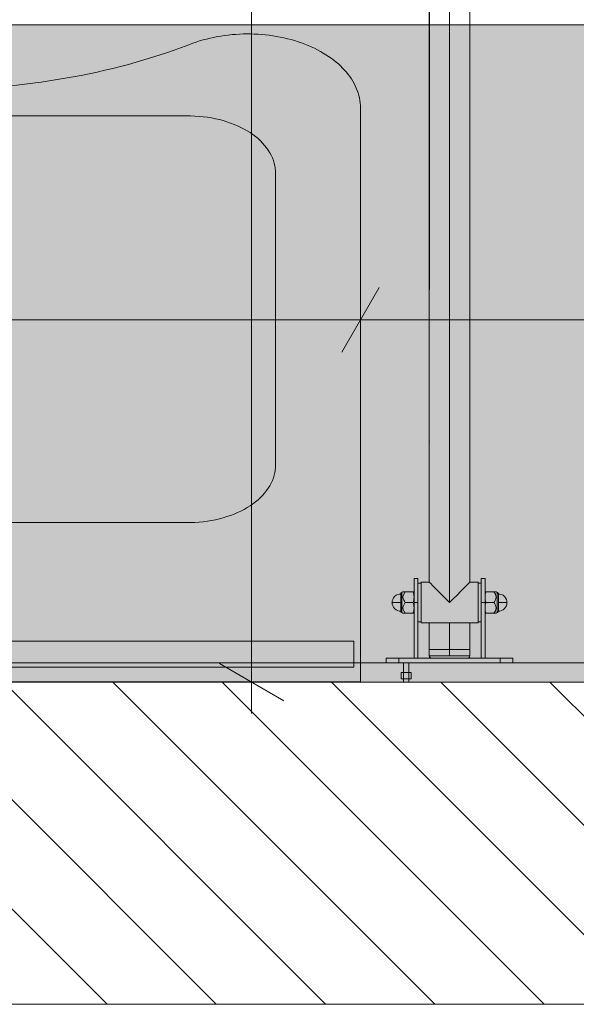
# Model space of a CAD drawing. Extents: x 180 to 4140, y 54 to 2910.
# Tile 5 of 10: x 1880 to 2096, y 414 to 796. Entities that reach past the tile are written whole.
import ezdxf
from ezdxf.xclip import XClip

# ---------------------------------------------------------------- set-up
doc = ezdxf.new("R2010")
doc.units = 0
doc.header["$MEASUREMENT"] = 0
doc.header["$XCLIPFRAME"] = 0
doc.linetypes.add('Krawędzie ukryte', pattern=[34, 24, -10])
for name, color, linetype in [('300-W Płytki podłogi', 7, 'Continuous'), ('300-W Płytki wnętrza', 7, 'Continuous'), ('331-W Wyposażenie stałe - łazienka', 7, 'Continuous'), ('332-W Wyposażenie dodatkowe - łazienka', 7, 'Continuous'), ('380-W Istniejące elementy_ rury_ skrzynki', 7, 'Continuous'), ('399-W Wymiary i opisy', 7, 'Continuous'), ('420-K Ściany', 7, 'Continuous'), ('460-K Stropy - wymieniane warstwy', 7, 'Continuous'), ('820-G Rysunki Obrazki', 7, 'Continuous')]:
    doc.layers.add(name, color=color, linetype=linetype)

# ---------------------------------------------------------------- blocks, each defined once
blk = doc.blocks.new('*X19')
at = {"layer": '300-W Płytki podłogi', "linetype": 'Continuous', "lineweight": 25}
blk.add_hatch(color=150, dxfattribs=at).paths.add_polyline_path([(1720.1, 539.24), (2320.1, 539.24), (2320.1, 794.24), (1720.1, 794.24)])
blk = doc.blocks.new('Rysunek_1_1', base_point=(-3336.16, -21530.76))
at = {"layer": '300-W Płytki wnętrza', "linetype": 'Continuous', "lineweight": 0, "true_color": 0xbedebe}
for points in [[(2029.35, 539.24), (2029.35, 546.74), (1731.35, 546.74), (1731.35, 539.24)], [(2291.63, 539.24), (2291.63, 546.74), (2031.35, 546.74), (2031.35, 539.24)]]:
    blk.add_hatch(color=9, dxfattribs=at).paths.add_polyline_path(points)
at = {"layer": '300-W Płytki wnętrza', "linetype": 'Continuous', "lineweight": 0}
h = blk.add_hatch(dxfattribs=at)
h.set_pattern_fill('Aluminium_0001', color=94, style=0, pattern_type=2)
h.set_pattern_definition([(45, (-3336.16, -21530.76), (-88.38835, 88.38835), []), (45, (-3353.84, -21513.08), (-88.38835, 88.38835), []), (45, (-3371.52, -21495.4), (-88.38835, 88.38835), [])])
h.paths.add_polyline_path([(2032.35, 540.49), (2032.35, 542.99), (2028.35, 542.99), (2028.35, 540.49)])
at = {"layer": '420-K Ściany', "linetype": 'Continuous', "lineweight": 13}
h = blk.add_hatch(dxfattribs=at)
h.set_pattern_fill('Ściany_istniejące_0001', color=8, style=0, pattern_type=2)
h.set_pattern_definition([(135, (-3336.16, -21530.758), (21.213203, 21.213203), [])])
h.paths.add_polyline_path([(531.34, 414.24), (2398.84, 414.24), (2398.84, 539.24), (531.34, 539.24)])
at = {"layer": '300-W Płytki podłogi', "color": 150, "linetype": 'Continuous', "lineweight": 5, "ltscale": 0.5, "flags": 128}
blk.add_lwpolyline([(1720.1, 539.24), (1720.1, 794.24), (2320.1, 794.24), (2320.1, 539.24)], close=True, dxfattribs=at)
at = {"layer": '300-W Płytki wnętrza', "color": 94, "linetype": 'Continuous', "lineweight": 0, "ltscale": 0.5}
for p, q in [((2029.35, 546.74), (1731.35, 546.74)), ((2029.35, 546.74), (2029.35, 539.24)), ((2031.35, 546.74), (2031.35, 539.24)), ((2291.63, 546.74), (2031.35, 546.74)), ((2028.35, 542.99), (2028.35, 540.49)), ((2032.35, 542.99), (2028.35, 542.99)), ((2032.35, 542.99), (2032.35, 540.49)), ((2029.35, 539.24), (1731.35, 539.24)), ((2032.35, 540.49), (2028.35, 540.49)), ((2291.63, 539.24), (2031.35, 539.24))]:
    blk.add_line(p, q, dxfattribs=at)
at = {"layer": '300-W Płytki wnętrza', "color": 94, "linetype": 'Krawędzie ukryte', "lineweight": 0, "ltscale": 0.5, "flags": 128}
for points in [[(2029.35, 546.74), (1731.35, 546.74)], [(2029.35, 546.74), (2029.35, 542.99), (2029.35, 540.49), (2029.35, 539.24)], [(2291.63, 546.74), (2031.35, 546.74)], [(2031.35, 546.74), (2031.35, 542.99), (2031.35, 540.49), (2031.35, 539.24)], [(2028.35, 542.99), (2029.35, 542.99), (2031.35, 542.99), (2032.35, 542.99)], [(2028.35, 540.49), (2028.35, 542.99)], [(2032.35, 542.99), (2032.35, 540.49)], [(2029.35, 539.24), (1731.35, 539.24)], [(2032.35, 540.49), (2031.35, 540.49), (2029.35, 540.49), (2028.35, 540.49)], [(2291.63, 539.24), (2031.35, 539.24)]]:
    blk.add_lwpolyline(points, dxfattribs=at)
at = {"layer": '331-W Wyposażenie stałe - łazienka', "color": 150, "linetype": 'Continuous', "lineweight": 5, "ltscale": 0.5}
for p, q in [((2012.59, 539.31), (2012.59, 762)), ((1748.59, 758.9), (1946.59, 758.9)), ((1979.59, 737.26), (1979.59, 622.82)), ((1748.59, 601.17), (1946.59, 601.17)), ((1682.59, 539.31), (2012.59, 539.31))]:
    blk.add_line(p, q, dxfattribs=at)
for centre, major_axis, start_param, end_param in [((1968.81, 762), (43.78, 0), 0, 2.147669), ((1847.59, 898.23), (196.69, 0), 4.18494, 5.236377), ((1945.87, 736.78), (33.73, 0), 0.021486, 1.549311), ((1945.87, 623.29), (33.73, 0), 4.733875, 6.2617)]:
    blk.add_ellipse(centre, major_axis=major_axis, ratio=0.655977, start_param=start_param, end_param=end_param, dxfattribs=at)
at = {"layer": '332-W Wyposażenie dodatkowe - łazienka', "color": 150, "linetype": 'Continuous', "lineweight": 5, "ltscale": 0.5}
for p, q in [((1685.09, 555.08), (2010.09, 555.08)), ((2010.09, 555.08), (2010.09, 545.08)), ((2010.09, 545.08), (1685.09, 545.08))]:
    blk.add_line(p, q, dxfattribs=at)
at = {"layer": '332-W Wyposażenie dodatkowe - łazienka', "color": 150, "linetype": 'Continuous', "lineweight": 5, "ltscale": 0.5, "flags": 128}
blk.add_lwpolyline([(1685.09, 555.08), (2010.09, 555.08), (2010.09, 545.08), (1685.09, 545.08)], close=True, dxfattribs=at)
at = {"layer": '380-W Istniejące elementy_ rury_ skrzynki', "color": 150, "linetype": 'Continuous', "lineweight": 13, "ltscale": 0.5}
for p, q in [((2039.45, 872.78), (2039.32, 577.99)), ((2039.32, 872.78), (2039.32, 632.62)), ((2039.32, 632.62), (2039.45, 872.78)), ((2047.2, 570.12), (2047.2, 872.78)), ((2055.07, 632.62), (2055.07, 872.78)), ((2039.35, 632.88), (2039.32, 632.62)), ((2039.32, 577.99), (2039.32, 632.62)), ((2039.32, 632.62), (2039.35, 632.35)), ((2055.07, 632.62), (2055.07, 577.99)), ((2033.41, 579.31), (2033.41, 579.47)), ((2033.41, 579.47), (2034.89, 579.47)), ((2033.41, 579.31), (2033.41, 578.81)), ((2033.41, 578.81), (2033.41, 577.94)), ((2033.41, 577.94), (2033.41, 576.73)), ((2034.89, 579.47), (2034.89, 579.31)), ((2034.89, 579.31), (2034.89, 578.81)), ((2034.89, 578.81), (2034.89, 577.94)), ((2034.89, 577.94), (2034.89, 576.73)), ((2036.12, 577.62), (2034.89, 577.62)), ((2039.32, 577.99), (2036.12, 577.99)), ((2036.12, 577.99), (2036.12, 577.86)), ((2036.12, 577.86), (2036.12, 577.44)), ((2036.12, 577.44), (2036.12, 576.71)), ((2039.45, 577.86), (2039.32, 577.99)), ((2039.87, 577.44), (2039.45, 577.86)), ((2040.61, 576.71), (2039.87, 577.44)), ((2054.51, 577.44), (2053.78, 576.71)), ((2054.94, 577.86), (2054.51, 577.44)), ((2055.07, 577.99), (2054.94, 577.86)), ((2058.27, 577.99), (2055.07, 577.99)), ((2058.27, 577.86), (2058.27, 577.99)), ((2058.27, 577.44), (2058.27, 577.86)), ((2059.5, 577.62), (2058.27, 577.62)), ((2058.27, 576.71), (2058.27, 577.44)), ((2059.5, 579.31), (2059.5, 579.47)), ((2060.97, 579.47), (2059.5, 579.47)), ((2059.5, 578.81), (2059.5, 579.31)), ((2059.5, 577.94), (2059.5, 578.81)), ((2059.5, 576.73), (2059.5, 577.94)), ((2060.97, 579.47), (2060.97, 579.31)), ((2060.97, 578.81), (2060.97, 579.31)), ((2060.97, 577.94), (2060.97, 578.81)), ((2060.97, 576.73), (2060.97, 577.94)), ((2027.01, 573.23), (2026.42, 572.92)), ((2027.64, 573.41), (2027.01, 573.23)), ((2027.65, 573.41), (2027.64, 573.41)), ((2027.64, 573.41), (2027.65, 573.41)), ((2028.25, 573.47), (2027.68, 573.41)), ((2028.25, 573.47), (2027.74, 573.41)), ((2028.25, 573.47), (2027.82, 573.41)), ((2028.25, 573.47), (2027.91, 573.41)), ((2028.25, 573.47), (2028.03, 573.41)), ((2028.13, 573.41), (2028.25, 573.47)), ((2028.28, 573.66), (2028.25, 573.56)), ((2028.25, 573.56), (2028.25, 573.47)), ((2028.25, 573.47), (2028.25, 573.41)), ((2028.25, 573.41), (2028.25, 573.23)), ((2028.25, 573.23), (2028.25, 572.92)), ((2028.33, 573.75), (2028.28, 573.66)), ((2028.4, 573.83), (2028.33, 573.75)), ((2028.48, 573.9), (2028.4, 573.83)), ((2028.57, 573.95), (2028.48, 573.9)), ((2028.67, 573.97), (2028.57, 573.95)), ((2029.12, 574.3), (2028.67, 573.98)), ((2028.67, 573.98), (2028.67, 573.91)), ((2028.67, 573.98), (2028.67, 573.97)), ((2028.67, 573.91), (2028.67, 573.7)), ((2028.67, 573.7), (2028.67, 573.35)), ((2028.67, 573.35), (2028.67, 572.85)), ((2029.19, 574.3), (2029.12, 574.3)), ((2029.38, 574.3), (2029.19, 574.3)), ((2029.38, 573.31), (2029.19, 572.76)), ((2029.65, 574.3), (2029.38, 574.3)), ((2030, 574.3), (2029.38, 573.31)), ((2030, 574.3), (2029.65, 574.3)), ((2032.99, 574.3), (2030, 574.3)), ((2033.16, 574.3), (2032.99, 574.3)), ((2033.16, 573.79), (2032.99, 574.3)), ((2033.16, 574.3), (2033.3, 574.3)), ((2033.3, 573.27), (2033.16, 573.79)), ((2033.3, 574.3), (2033.38, 574.3)), ((2033.38, 572.74), (2033.3, 573.27)), ((2033.41, 574.3), (2033.38, 574.3)), ((2033.41, 576.73), (2033.41, 575.24)), ((2033.41, 575.24), (2033.41, 573.56)), ((2033.41, 573.56), (2033.41, 571.82)), ((2034.89, 575.24), (2034.89, 576.73)), ((2034.89, 573.56), (2034.89, 575.24)), ((2034.89, 571.82), (2034.89, 573.56)), ((2036.12, 576.71), (2036.12, 575.69)), ((2036.12, 575.69), (2036.12, 574.43)), ((2036.12, 574.43), (2036.12, 573.02)), ((2036.12, 573.02), (2036.12, 571.55)), ((2041.63, 575.69), (2040.61, 576.71)), ((2042.88, 574.43), (2041.63, 575.69)), ((2044.29, 573.02), (2042.88, 574.43)), ((2045.76, 571.55), (2044.29, 573.02)), ((2050.1, 573.02), (2048.63, 571.55)), ((2051.5, 574.43), (2050.1, 573.02)), ((2052.76, 575.69), (2051.5, 574.43)), ((2053.78, 576.71), (2052.76, 575.69)), ((2058.27, 575.69), (2058.27, 576.71)), ((2058.27, 574.43), (2058.27, 575.69)), ((2058.27, 573.02), (2058.27, 574.43)), ((2058.27, 571.55), (2058.27, 573.02)), ((2059.5, 576.73), (2059.5, 575.24)), ((2059.5, 575.24), (2059.5, 573.56)), ((2059.5, 573.56), (2059.5, 571.82)), ((2061, 574.3), (2060.97, 574.3)), ((2060.97, 575.24), (2060.97, 576.73)), ((2060.97, 573.56), (2060.97, 575.24)), ((2060.97, 571.82), (2060.97, 573.56)), ((2061, 574.3), (2061.09, 574.3)), ((2061.09, 573.27), (2061, 572.74)), ((2061.09, 574.3), (2061.22, 574.3)), ((2061.22, 573.79), (2061.09, 573.27)), ((2061.4, 574.3), (2061.22, 574.3)), ((2061.4, 574.3), (2061.22, 573.79)), ((2064.39, 574.3), (2061.4, 574.3)), ((2064.73, 574.3), (2064.39, 574.3)), ((2065.01, 573.32), (2064.39, 574.3)), ((2065.01, 574.3), (2064.73, 574.3)), ((2065.2, 574.3), (2065.01, 574.3)), ((2065.2, 572.78), (2065.01, 573.32)), ((2065.27, 574.3), (2065.2, 574.3)), ((2065.71, 573.98), (2065.27, 574.3)), ((2065.71, 573.91), (2065.71, 573.98)), ((2065.72, 573.97), (2065.71, 573.98)), ((2065.71, 573.7), (2065.71, 573.91)), ((2065.71, 573.35), (2065.71, 573.7)), ((2065.71, 572.85), (2065.71, 573.35)), ((2065.81, 573.95), (2065.72, 573.97)), ((2065.91, 573.9), (2065.81, 573.95)), ((2065.99, 573.83), (2065.91, 573.9)), ((2066.06, 573.75), (2065.99, 573.83)), ((2066.1, 573.66), (2066.06, 573.75)), ((2066.13, 573.56), (2066.1, 573.66)), ((2066.14, 573.47), (2066.13, 573.56)), ((2066.14, 573.41), (2066.14, 573.47)), ((2066.71, 573.42), (2066.14, 573.47)), ((2066.65, 573.41), (2066.14, 573.47)), ((2066.58, 573.41), (2066.14, 573.47)), ((2066.47, 573.41), (2066.14, 573.47)), ((2066.14, 573.47), (2066.25, 573.41)), ((2066.37, 573.41), (2066.14, 573.47)), ((2066.14, 573.23), (2066.14, 573.41)), ((2066.14, 572.92), (2066.14, 573.23)), ((2066.74, 573.41), (2066.71, 573.42)), ((2066.75, 573.41), (2066.74, 573.41)), ((2066.75, 573.41), (2067.37, 573.23)), ((2067.37, 573.23), (2067.98, 572.92)), ((2024.95, 570.73), (2024.9, 570.12)), ((2024.9, 570.12), (2024.95, 569.51)), ((2024.95, 570.12), (2024.9, 570.12)), ((2025.14, 571.35), (2024.95, 570.73)), ((2025.14, 570.12), (2024.95, 570.12)), ((2024.95, 569.51), (2025.14, 568.89)), ((2025.45, 571.95), (2025.14, 571.35)), ((2025.45, 570.12), (2025.14, 570.12)), ((2025.88, 572.49), (2025.45, 571.95)), ((2025.88, 570.12), (2025.45, 570.12)), ((2026.42, 572.92), (2025.88, 572.49)), ((2026.42, 570.12), (2025.88, 570.12)), ((2027.01, 570.12), (2026.42, 570.12)), ((2027.64, 570.12), (2027.01, 570.12)), ((2028.25, 570.12), (2027.64, 570.12)), ((2028.25, 572.92), (2028.25, 572.49)), ((2028.25, 572.49), (2028.25, 571.95)), ((2028.25, 571.95), (2028.25, 571.35)), ((2028.25, 571.35), (2028.25, 570.73)), ((2028.25, 570.73), (2028.25, 570.12)), ((2028.25, 570.12), (2028.25, 569.51)), ((2028.25, 569.51), (2028.25, 568.89)), ((2028.67, 572.85), (2028.67, 572.23)), ((2028.67, 572.23), (2028.67, 571.54)), ((2028.67, 571.54), (2028.67, 570.82)), ((2028.67, 570.82), (2028.67, 570.12)), ((2028.67, 570.12), (2028.67, 569.42)), ((2028.67, 569.42), (2028.67, 568.7)), ((2029.19, 572.76), (2029.12, 572.2)), ((2029.12, 572.2), (2029.19, 571.64)), ((2029.19, 571.64), (2029.38, 571.1)), ((2029.38, 571.1), (2029.66, 570.6)), ((2029.65, 569.64), (2029.38, 569.12)), ((2030, 570.12), (2029.65, 569.64)), ((2029.66, 570.6), (2030, 570.12)), ((2030, 570.12), (2032.99, 570.12)), ((2032.99, 570.12), (2033.16, 570.63)), ((2033.16, 569.61), (2032.99, 570.12)), ((2033.16, 570.63), (2033.3, 571.15)), ((2033.3, 569.09), (2033.16, 569.61)), ((2033.3, 571.15), (2033.38, 571.68)), ((2033.38, 572.74), (2033.41, 572.21)), ((2033.38, 571.68), (2033.41, 572.21)), ((2033.41, 571.82), (2033.41, 570.12)), ((2034.89, 570.12), (2033.41, 570.12)), ((2033.41, 570.12), (2033.41, 548.47)), ((2034.89, 570.12), (2034.89, 571.82)), ((2034.89, 548.47), (2034.89, 570.12)), ((2036.12, 571.55), (2036.12, 570.12)), ((2036.12, 570.12), (2036.12, 568.69)), ((2047.2, 570.12), (2045.76, 571.55)), ((2048.63, 571.55), (2047.2, 570.12)), ((2058.27, 570.12), (2058.27, 571.55)), ((2058.27, 568.69), (2058.27, 570.12)), ((2059.5, 571.82), (2059.5, 570.12)), ((2060.97, 570.12), (2059.5, 570.12)), ((2059.5, 570.12), (2059.5, 548.47)), ((2060.97, 572.21), (2061, 572.74)), ((2061, 571.68), (2060.97, 572.21)), ((2060.97, 570.12), (2060.97, 571.82)), ((2060.97, 548.47), (2060.97, 570.12)), ((2061, 571.68), (2061.09, 571.15)), ((2061.09, 571.15), (2061.22, 570.63)), ((2061.22, 569.61), (2061.09, 569.09)), ((2061.22, 570.63), (2061.4, 570.12)), ((2061.4, 570.12), (2061.22, 569.61)), ((2061.4, 570.12), (2064.39, 570.12)), ((2064.39, 570.12), (2064.73, 570.6)), ((2064.73, 569.64), (2064.39, 570.12)), ((2064.73, 570.6), (2065.02, 571.11)), ((2065.01, 569.14), (2064.73, 569.64)), ((2065.02, 571.11), (2065.21, 571.66)), ((2065.27, 572.22), (2065.2, 572.78)), ((2065.21, 571.66), (2065.27, 572.22)), ((2065.71, 572.23), (2065.71, 572.85)), ((2065.71, 571.54), (2065.71, 572.23)), ((2065.71, 570.82), (2065.71, 571.54)), ((2065.71, 570.12), (2065.71, 570.82)), ((2065.71, 569.42), (2065.71, 570.12)), ((2065.71, 568.7), (2065.71, 569.42)), ((2066.14, 572.49), (2066.14, 572.92)), ((2066.14, 571.95), (2066.14, 572.49)), ((2066.14, 571.35), (2066.14, 571.95)), ((2066.14, 570.73), (2066.14, 571.35)), ((2066.14, 570.12), (2066.14, 570.73)), ((2066.14, 569.51), (2066.14, 570.12)), ((2066.75, 570.12), (2066.14, 570.12)), ((2066.14, 568.89), (2066.14, 569.51)), ((2066.75, 570.12), (2067.37, 570.12)), ((2067.37, 570.12), (2067.98, 570.12)), ((2067.98, 572.92), (2068.51, 572.49)), ((2068.51, 570.12), (2067.98, 570.12)), ((2068.51, 572.49), (2068.94, 571.95)), ((2068.94, 570.12), (2068.51, 570.12)), ((2068.94, 571.95), (2069.26, 571.35)), ((2069.26, 570.12), (2068.94, 570.12)), ((2069.26, 571.35), (2069.43, 570.73)), ((2069.43, 570.12), (2069.26, 570.12)), ((2069.43, 569.51), (2069.26, 568.89)), ((2069.49, 570.12), (2069.43, 570.73)), ((2069.49, 570.12), (2069.43, 569.51)), ((2069.49, 570.12), (2069.43, 570.12)), ((2025.14, 568.89), (2025.45, 568.29)), ((2025.45, 568.29), (2025.88, 567.75)), ((2025.88, 567.75), (2026.42, 567.32)), ((2026.42, 567.32), (2027.01, 567.01)), ((2027.01, 567.01), (2027.64, 566.83)), ((2027.65, 566.83), (2027.68, 566.82)), ((2027.68, 566.82), (2027.65, 566.83)), ((2027.68, 566.83), (2028.25, 566.77)), ((2027.74, 566.83), (2028.25, 566.77)), ((2027.82, 566.83), (2028.25, 566.77)), ((2027.91, 566.83), (2028.25, 566.77)), ((2028.03, 566.83), (2028.25, 566.77)), ((2028.13, 566.83), (2028.25, 566.77)), ((2028.25, 568.89), (2028.25, 568.29)), ((2028.25, 568.29), (2028.25, 567.75)), ((2028.25, 567.75), (2028.25, 567.32)), ((2028.25, 567.32), (2028.25, 567.01)), ((2028.25, 567.01), (2028.25, 566.83)), ((2028.25, 566.83), (2028.25, 566.77)), ((2028.25, 566.77), (2028.25, 566.68)), ((2028.25, 566.68), (2028.28, 566.58)), ((2028.28, 566.58), (2028.33, 566.49)), ((2028.33, 566.49), (2028.4, 566.41)), ((2028.4, 566.41), (2028.48, 566.34)), ((2028.48, 566.34), (2028.57, 566.29)), ((2028.57, 566.29), (2028.67, 566.26)), ((2028.67, 568.7), (2028.67, 568.01)), ((2028.67, 568.01), (2028.67, 567.39)), ((2028.67, 567.39), (2028.67, 566.89)), ((2028.67, 566.89), (2028.67, 566.53)), ((2028.67, 566.53), (2028.67, 566.33)), ((2028.67, 566.33), (2028.67, 566.26)), ((2028.67, 566.26), (2029.12, 565.94)), ((2028.67, 566.26), (2028.67, 566.26)), ((2029.19, 568.58), (2029.12, 568.02)), ((2029.12, 568.02), (2029.19, 567.46)), ((2029.12, 565.94), (2029.19, 565.94)), ((2029.38, 569.12), (2029.19, 568.58)), ((2029.19, 567.46), (2029.38, 566.92)), ((2029.19, 565.94), (2029.38, 565.94)), ((2029.38, 566.92), (2030, 565.94)), ((2029.38, 565.94), (2029.65, 565.94)), ((2029.65, 565.94), (2030, 565.94)), ((2030, 565.94), (2032.99, 565.94)), ((2032.99, 565.94), (2033.16, 566.45)), ((2032.99, 565.94), (2033.16, 565.94)), ((2033.16, 566.45), (2033.3, 566.97)), ((2033.3, 565.94), (2033.16, 565.94)), ((2033.38, 568.56), (2033.3, 569.09)), ((2033.3, 566.97), (2033.38, 567.49)), ((2033.38, 565.94), (2033.3, 565.94)), ((2033.38, 565.94), (2033.41, 565.94)), ((2033.38, 568.56), (2033.41, 568.03)), ((2033.41, 568.03), (2033.38, 567.49)), ((2036.12, 568.69), (2036.12, 567.22)), ((2036.12, 567.22), (2036.12, 565.81)), ((2036.12, 565.81), (2036.12, 564.55)), ((2058.27, 567.22), (2058.27, 568.69)), ((2058.27, 565.81), (2058.27, 567.22)), ((2058.27, 564.55), (2058.27, 565.81)), ((2060.97, 565.94), (2061, 565.94)), ((2061, 568.56), (2060.97, 568.03)), ((2061, 567.49), (2060.97, 568.03)), ((2061.09, 565.94), (2061, 565.94)), ((2061.09, 569.09), (2061, 568.56)), ((2061, 567.49), (2061.09, 566.97)), ((2061.09, 566.97), (2061.22, 566.45)), ((2061.22, 565.94), (2061.09, 565.94)), ((2061.22, 566.45), (2061.4, 565.94)), ((2061.22, 565.94), (2061.4, 565.94)), ((2061.4, 565.94), (2064.39, 565.94)), ((2064.39, 565.94), (2065.02, 566.93)), ((2064.39, 565.94), (2064.73, 565.94)), ((2064.73, 565.94), (2065.01, 565.94)), ((2065.2, 568.6), (2065.01, 569.14)), ((2065.01, 565.94), (2065.2, 565.94)), ((2065.02, 566.93), (2065.21, 567.47)), ((2065.27, 568.04), (2065.2, 568.6)), ((2065.2, 565.94), (2065.27, 565.94)), ((2065.21, 567.47), (2065.27, 568.04)), ((2065.27, 565.94), (2065.71, 566.26)), ((2065.71, 568.01), (2065.71, 568.7)), ((2065.71, 567.39), (2065.71, 568.01)), ((2065.71, 566.89), (2065.71, 567.39)), ((2065.71, 566.53), (2065.71, 566.89)), ((2065.71, 566.33), (2065.71, 566.53)), ((2065.71, 566.26), (2065.71, 566.33)), ((2065.71, 566.26), (2065.72, 566.26)), ((2065.72, 566.26), (2065.81, 566.29)), ((2065.81, 566.29), (2065.91, 566.34)), ((2065.91, 566.34), (2065.99, 566.41)), ((2065.99, 566.41), (2066.06, 566.49)), ((2066.06, 566.49), (2066.1, 566.58)), ((2066.1, 566.58), (2066.13, 566.68)), ((2066.13, 566.68), (2066.14, 566.77)), ((2066.14, 568.29), (2066.14, 568.89)), ((2066.14, 567.75), (2066.14, 568.29)), ((2066.14, 567.32), (2066.14, 567.75)), ((2066.14, 567.01), (2066.14, 567.32)), ((2066.14, 566.83), (2066.14, 567.01)), ((2066.14, 566.77), (2066.14, 566.83)), ((2066.14, 566.77), (2066.25, 566.83)), ((2066.14, 566.77), (2066.37, 566.83)), ((2066.14, 566.77), (2066.47, 566.83)), ((2066.14, 566.77), (2066.58, 566.83)), ((2066.14, 566.77), (2066.65, 566.83)), ((2066.14, 566.77), (2066.71, 566.83)), ((2066.71, 566.83), (2066.74, 566.83)), ((2066.74, 566.83), (2066.75, 566.83)), ((2067.37, 567.01), (2066.75, 566.83)), ((2067.98, 567.32), (2067.37, 567.01)), ((2068.51, 567.75), (2067.98, 567.32)), ((2068.94, 568.29), (2068.51, 567.75)), ((2069.26, 568.89), (2068.94, 568.29)), ((2034.89, 562.61), (2036.12, 562.61)), ((2036.12, 564.55), (2036.12, 563.53)), ((2036.12, 563.53), (2036.12, 562.8)), ((2036.12, 562.8), (2036.12, 562.38)), ((2036.12, 562.38), (2036.12, 562.24)), ((2036.12, 562.24), (2058.27, 562.24)), ((2039.32, 562.24), (2039.32, 551.91)), ((2047.2, 551.91), (2047.2, 562.24)), ((2055.07, 551.91), (2055.07, 562.24)), ((2058.27, 563.53), (2058.27, 564.55)), ((2058.27, 562.8), (2058.27, 563.53)), ((2058.27, 562.38), (2058.27, 562.8)), ((2058.27, 562.61), (2059.5, 562.61)), ((2058.27, 562.24), (2058.27, 562.38)), ((2039.32, 549.45), (2039.32, 551.91)), ((2039.45, 551.91), (2039.32, 551.91)), ((2039.87, 551.91), (2039.45, 551.91)), ((2040.61, 551.91), (2039.87, 551.91)), ((2041.63, 551.91), (2040.61, 551.91)), ((2042.88, 551.91), (2041.63, 551.91)), ((2044.29, 551.91), (2042.88, 551.91)), ((2045.76, 551.91), (2044.29, 551.91)), ((2047.2, 551.91), (2045.76, 551.91)), ((2047.2, 549.45), (2047.2, 551.91)), ((2047.2, 551.91), (2048.63, 551.91)), ((2048.63, 551.91), (2050.1, 551.91)), ((2050.1, 551.91), (2051.5, 551.91)), ((2051.5, 551.91), (2052.76, 551.91)), ((2052.76, 551.91), (2053.78, 551.91)), ((2053.78, 551.91), (2054.51, 551.91)), ((2054.51, 551.91), (2054.94, 551.91)), ((2054.94, 551.91), (2055.07, 551.91)), ((2055.07, 551.91), (2055.07, 549.45)), ((2022.59, 548.47), (2022.67, 548.47)), ((2022.59, 548.47), (2022.59, 546.74)), ((2022.67, 546.74), (2022.59, 546.74)), ((2022.93, 548.47), (2022.67, 548.47)), ((2022.67, 546.74), (2022.93, 546.74)), ((2023.39, 548.47), (2022.93, 548.47)), ((2022.93, 546.74), (2023.39, 546.74)), ((2024.03, 548.47), (2023.39, 548.47)), ((2023.39, 546.74), (2024.03, 546.74)), ((2024.81, 548.47), (2024.03, 548.47)), ((2024.03, 546.74), (2024.81, 546.74)), ((2025.7, 548.47), (2024.81, 548.47)), ((2024.81, 546.74), (2025.7, 546.74)), ((2026.61, 548.47), (2025.7, 548.47)), ((2025.7, 546.74), (2026.61, 546.74)), ((2027.51, 548.47), (2026.61, 548.47)), ((2026.61, 546.74), (2027.51, 546.74)), ((2027.51, 548.47), (2027.51, 546.74)), ((2066.88, 548.47), (2027.51, 548.47)), ((2027.51, 546.74), (2066.88, 546.74)), ((2039.32, 549.45), (2039.33, 549.27)), ((2039.45, 549.45), (2039.32, 549.45)), ((2039.33, 549.27), (2039.39, 549.09)), ((2039.39, 549.09), (2039.48, 548.91)), ((2039.87, 549.45), (2039.45, 549.45)), ((2039.48, 548.91), (2039.61, 548.75)), ((2039.61, 548.75), (2039.76, 548.63)), ((2039.76, 548.63), (2039.94, 548.53)), ((2040.61, 549.45), (2039.87, 549.45)), ((2039.94, 548.53), (2040.13, 548.48)), ((2040.13, 548.48), (2040.3, 548.47)), ((2041.63, 549.45), (2040.61, 549.45)), ((2042.88, 549.45), (2041.63, 549.45)), ((2044.29, 549.45), (2042.88, 549.45)), ((2045.76, 549.45), (2044.29, 549.45)), ((2047.2, 549.45), (2045.76, 549.45)), ((2048.63, 549.45), (2047.2, 549.45)), ((2050.1, 549.45), (2048.63, 549.45)), ((2051.5, 549.45), (2050.1, 549.45)), ((2052.76, 549.45), (2051.5, 549.45)), ((2053.78, 549.45), (2052.76, 549.45)), ((2054.51, 549.45), (2053.78, 549.45)), ((2054.08, 548.47), (2054.27, 548.48)), ((2054.27, 548.48), (2054.44, 548.53)), ((2054.44, 548.53), (2054.63, 548.63)), ((2054.94, 549.45), (2054.51, 549.45)), ((2054.63, 548.63), (2054.78, 548.75)), ((2054.78, 548.75), (2054.91, 548.91)), ((2054.91, 548.91), (2055, 549.09)), ((2055.07, 549.45), (2054.94, 549.45)), ((2055, 549.09), (2055.05, 549.27)), ((2055.05, 549.27), (2055.07, 549.45)), ((2067.77, 548.47), (2066.88, 548.47)), ((2066.88, 546.74), (2066.88, 548.47)), ((2066.88, 546.74), (2067.77, 546.74)), ((2068.69, 548.47), (2067.77, 548.47)), ((2067.77, 546.74), (2068.69, 546.74)), ((2069.57, 548.47), (2068.69, 548.47)), ((2068.69, 546.74), (2069.57, 546.74)), ((2070.36, 548.47), (2069.57, 548.47)), ((2069.57, 546.74), (2070.36, 546.74)), ((2071, 548.47), (2070.36, 548.47)), ((2070.36, 546.74), (2071, 546.74)), ((2071.45, 548.47), (2071, 548.47)), ((2071, 546.74), (2071.45, 546.74)), ((2071.72, 548.47), (2071.45, 548.47)), ((2071.45, 546.74), (2071.72, 546.74)), ((2071.72, 548.47), (2071.8, 548.47)), ((2071.72, 546.74), (2071.8, 546.74)), ((2071.8, 546.74), (2071.8, 548.47))]:
    blk.add_line(p, q, dxfattribs=at)
at = {"layer": '399-W Wymiary i opisy', "color": 154, "linetype": 'Continuous', "lineweight": 13, "ltscale": 0.5}
for p, q in [((1970.33, 539.24), (1970.33, 2314.24)), ((2012.59, 661.06), (2012.59, 698.56)), ((2019.81, 692.31), (2005.37, 667.31)), ((1682.59, 679.81), (2012.59, 679.81)), ((2012.59, 679.81), (2398.84, 679.81)), ((1957.83, 546.46), (1982.83, 532.03)), ((1989.08, 539.24), (1951.58, 539.24)), ((1970.33, 527.02), (1970.33, 539.24))]:
    blk.add_line(p, q, dxfattribs=at)
at = {"layer": '420-K Ściany', "color": 7, "linetype": 'Continuous', "lineweight": 13, "ltscale": 0.5, "flags": 128}
for points in [[(2398.84, 539.24), (531.34, 539.24)], [(531.34, 414.24), (2398.84, 414.24)]]:
    blk.add_lwpolyline(points, dxfattribs=at)
at = {"layer": '460-K Stropy - wymieniane warstwy', "color": 94, "linetype": 'Continuous', "lineweight": 0, "ltscale": 0.5, "flags": 128}
blk.add_lwpolyline([(531.34, 2314.24), (531.34, 539.24), (2398.84, 539.24), (2398.84, 2314.24), (1541.85, 2314.24), (1541.85, 2704.24), (686.34, 2704.24), (686.34, 2314.24)], close=True, dxfattribs=at)
at = {"color": 7, "linetype": 'Continuous', "lineweight": 13, "ltscale": 0.5}
blk.add_blockref('*X19', (0, 0), dxfattribs=at)

msp = doc.modelspace()

# ---------------------------------------------------------------- block references
at = {"layer": '820-G Rysunki Obrazki', "color": 7, "linetype": 'Continuous', "lineweight": 13, "ltscale": 0.1}
ref = msp.add_blockref('Rysunek_1_1', (-3336.16, -21530.76), dxfattribs=at)
XClip(ref).set_block_clipping_path([(341.290112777, 402.1131459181), (953.1924368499, 402.1131459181), (953.1924368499, 82.7263964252), (2475.1191023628, 82.7263964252), (2475.1191023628, 183.4707389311), (2344.9990529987, 183.4707389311), (2344.9990529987, 371.3792950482), (3305.178, 371.3792950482), (3305.178, 954.6321297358), (2703.4901120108, 954.6321297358), (2703.4901120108, 1738.772080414), (3305.178, 1738.772080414), (3305.178, 2269.4922317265), (3085.6830056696, 2269.4922317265), (3085.6830056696, 2383.6040646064), (2703.4901120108, 2383.6040646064), (2703.4901120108, 2744.0868391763), (1585.057768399, 2744.0868391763), (1585.057768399, 2885.838607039), (932.3142418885, 2885.838607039), (932.3142418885, 2744.0868391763), (341.290112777, 2744.0868391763)])

doc.saveas('drawing.dxf')
